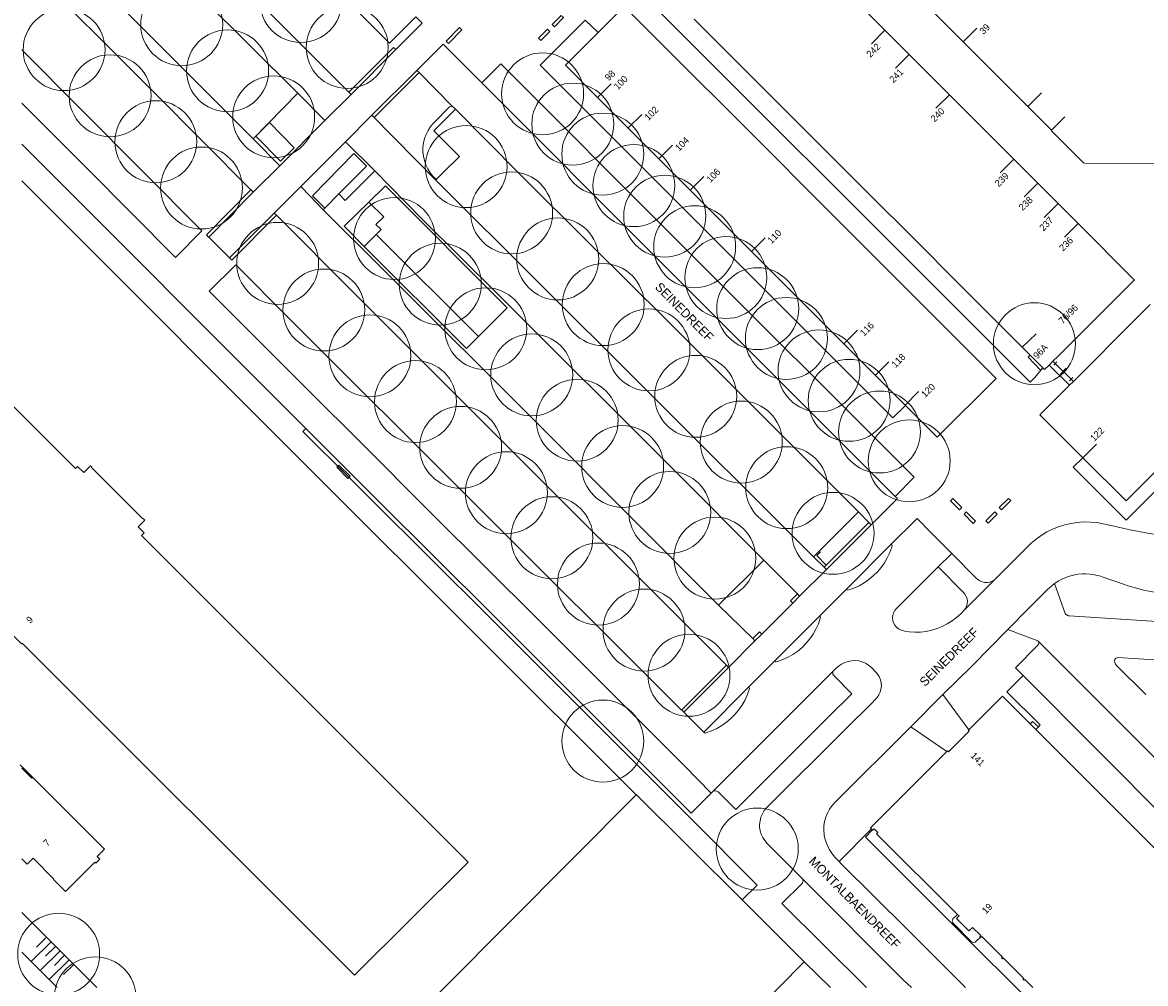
# Model space of a CAD drawing. Header units: metres. Extents: x 134994 to 136506, y 457393 to 459006.
# Tile 129 of 171: x 136000 to 136176, y 458201 to 458351. Entities that reach past the tile are written whole.
import ezdxf
from ezdxf.enums import TextEntityAlignment as Align

# ---------------------------------------------------------------- set-up
doc = ezdxf.new("R2010")
doc.units = ezdxf.units.M
for name, color, linetype, lineweight in [('B-WE-GR-BOOM-S', 250, 'Continuous', 13), ('B-WE-GW_TALUDLIJNEN', 251, 'Continuous', 5), ('B-WE-KG_BEBOUWING', 251, 'Continuous', 20), ('B-WE-KG_BEBOUWING TUSSENMUUR', 251, 'Continuous', 5), ('B-WE-KG_HUISNR', 251, 'Continuous', 5), ('B-WE-KG_ONDERGROND_REST', 251, 'Continuous', 5), ('B-WE-KG_STRAATNAAM', 251, 'Continuous', 5)]:
    doc.layers.add(name, color=color, linetype=linetype, lineweight=lineweight)
doc.styles.add('Styledgn000', font='dgn000.shx')

# ---------------------------------------------------------------- blocks, each defined once
blk = doc.blocks.new('SGR-BOOM_02')
blk.add_circle((0, 0), 6.4)

msp = doc.modelspace()

# ---------------------------------------------------------------- linework, layer by layer
at = {"layer": 'B-WE-GW_TALUDLIJNEN'}
for p, q in [((136011.74, 458200), (136000, 458211.73)), ((136004.57, 458207.13), (136001.46, 458204.05)), ((136003.86, 458207.84), (136002.3, 458206.3)), ((136005.27, 458206.42), (136003.71, 458204.88)), ((136005.99, 458205.73), (136002.87, 458202.64)), ((136006.7, 458205.02), (136005.11, 458203.45)), ((136007.41, 458204.32), (136004.29, 458201.23)), ((136008.11, 458203.6), (136006.52, 458202.03))]:
    msp.add_line(p, q, dxfattribs=at)
at = {"layer": 'B-WE-KG_BEBOUWING', "flags": 128}
for points in [[(136159.53, 458296.79), (136158.31, 458295.28), (136157.55, 458294.52), (136087.17, 458364.88), (136089.04, 458366.75), (136089.29, 458367)], [(136177.35, 458328.65), (136166.12, 458328.72), (136165.9, 458328.78), (136160.86, 458333.85), (136160.84, 458333.87), (136160.88, 458333.91), (136157.2, 458337.59), (136147.1, 458347.68), (136137.44, 458357.34)], [(136128.59, 458355.79), (136134.87, 458349.5), (136138.64, 458345.72), (136144.93, 458339.44), (136154.99, 458329.37), (136158.77, 458325.6), (136161.91, 458322.46), (136165.05, 458319.31), (136173.61, 458310.75), (136173.85, 458310.5), (136161.94, 458298.61), (136161.12, 458297.8), (136160.52, 458297.19), (136159.82, 458296.5), (136159.53, 458296.79), (136157.56, 458298.76), (136156.33, 458299.99), (136151.03, 458305.28), (136144.74, 458311.58), (136140.98, 458315.34), (136130.91, 458325.4), (136124.62, 458331.68), (136120.85, 458335.46), (136114.6, 458341.7), (136108.25, 458348.05), (136105.07, 458351.23)], [(136138.06, 458290.92), (136136.09, 458288.95), (136080.99, 458344.04), (136088.05, 458351.1), (136090.04, 458349.13)], [(136038.73, 458335.08), (136036.59, 458332.97), (136040.44, 458329.05), (136042.58, 458331.16), (136038.73, 458335.08)], [(136053.52, 458315.74), (136055.36, 458317.59)], [(136176.32, 458306.67), (136174.18, 458304.53), (136164.31, 458294.67), (136163.7, 458294.06), (136159.07, 458289.43), (136165.77, 458282.74), (136164.28, 458281.27), (136172.55, 458273.01), (136198.51, 458299.03)], [(136160.52, 458297.19), (136163.7, 458294.06)], [(136165.77, 458282.74), (136165.81, 458282.71), (136172.55, 458275.99), (136182.61, 458286.05)], [(136158, 458200), (136156.72, 458201.27), (136156.58, 458201.13), (136156.43, 458201.27), (136156.58, 458201.41), (136153.36, 458204.61), (136153.22, 458204.47), (136153.08, 458204.61), (136153.22, 458204.75), (136149.99, 458207.96), (136149.85, 458207.82), (136149.79, 458207.87), (136149.71, 458207.96), (136149.85, 458208.1), (136148.55, 458209.39), (136148, 458208.84), (136146.06, 458210.76), (136146.47, 458211.17), (136146.22, 458211.42), (136133.55, 458224.01), (136133.75, 458224.22), (136133.18, 458224.79), (136132.97, 458224.58), (136132.94, 458224.61), (136132.75, 458224.8), (136132.63, 458224.92), (136144.56, 458236.83), (136144.67, 458236.95), (136144.8, 458236.82), (136148.02, 458240.04), (136147.89, 458240.17), (136147.97, 458240.25), (136153.23, 458245.5), (136157.55, 458241.19), (136158.44, 458240.3), (136158.85, 458240.72), (136158.85, 458240.72), (136157.92, 458241.56), (136157.55, 458241.19)], [(136158.44, 458240.3), (136167.25, 458231.5), (136187.37, 458211.38)], [(136000, 458234.25), (136001.58, 458232.67), (136001.72, 458232.81), (136012.92, 458221.61), (136011.77, 458220.46), (136012.2, 458220.03), (136011.59, 458219.42), (136011.43, 458219.57), (136006.83, 458214.97), (136004.94, 458216.87), (136005.01, 458216.94), (136001.76, 458220.18), (136000.83, 458219.25), (136000, 458220.08)]]:
    msp.add_lwpolyline(points, dxfattribs=at)
for points in [[(136137.7, 458309.65), (136126.22, 458321.13), (136113.64, 458333.72), (136110.46, 458336.9), (136103.92, 458343.44), (136100.91, 458346.45), (136094.14, 458353.22), (136090.04, 458349.13), (136084.94, 458344.04), (136089.96, 458339.02), (136094.75, 458334.23), (136099.55, 458329.43), (136104.45, 458324.54), (136114.02, 458314.97), (136128.45, 458300.53), (136133.36, 458295.62), (136138.02, 458290.97), (136138.06, 458290.92), (136143.04, 458285.94), (136152.24, 458295.1), (136145.14, 458302.2), (136142.54, 458304.8)], [(136008.38, 458281.05), (136000, 458289.43), (135957.4, 458331.99), (135939.65, 458314.23), (135991.63, 458262.29), (135991.49, 458262.15), (135999.97, 458253.67), (136000, 458253.72), (136000.07, 458253.79), (136052.01, 458201.9), (136069.75, 458219.59), (136018.7, 458270.61), (136019.1, 458271.02), (136018.16, 458271.96), (136019.2, 458273), (136018.97, 458273.24), (136018.9, 458273.17), (136010.89, 458281.19), (136010.96, 458281.26), (136010.72, 458281.49), (136009.67, 458280.45), (136008.73, 458281.39)], [(136049.55, 458323.93), (136053.84, 458328.3), (136051.88, 458330.25), (136045.4, 458323.66), (136047.35, 458321.72), (136047.36, 458321.71)], [(136054.25, 458322.67), (136050.36, 458318.89), (136053.52, 458315.74), (136069.51, 458299.81), (136071.35, 458301.65), (136055.36, 458317.59), (136056.13, 458318.36), (136055.34, 458319.17), (136056.56, 458320.36)], [(136122.27, 458204.02), (136118.27, 458200), (136069.34, 458150.83), (136041.03, 458179.13), (136046.15, 458184.31), (136048.29, 458182.17), (136066.03, 458200), (136095.97, 458230.09), (136096.02, 458230.14), (136112.54, 458213.7)]]:
    msp.add_lwpolyline(points, close=True, dxfattribs=at)
at = {"layer": 'B-WE-KG_BEBOUWING'}
for points in [[(136001.72, 458232.81), (136000, 458234.53), (135999.77, 458234.76)], [(136187.02, 458211.01), (136188.14, 458209.85), (136178.18, 458200), (136166.7, 458188.66), (136155.38, 458200), (136148.61, 458206.7), (136145.08, 458210.23), (136131.83, 458223.47), (136132.94, 458224.61)]]:
    msp.add_lwpolyline(points, dxfattribs=at)
at = {"layer": 'B-WE-KG_BEBOUWING TUSSENMUUR'}
for p, q in [((136134.87, 458349.5), (136132.76, 458347.37)), ((136147.08, 458347.71), (136149.21, 458349.83)), ((136138.64, 458345.72), (136136.52, 458343.6)), ((136157.2, 458337.59), (136159.32, 458339.72)), ((136144.93, 458339.44), (136142.81, 458337.32)), ((136094.76, 458334.24), (136096.88, 458336.36)), ((136160.86, 458333.85), (136162.99, 458335.98)), ((136099.55, 458329.44), (136101.67, 458331.56)), ((136154.99, 458329.37), (136152.87, 458327.25)), ((136104.45, 458324.54), (136106.57, 458326.66)), ((136158.77, 458325.6), (136156.62, 458323.5)), ((136161.91, 458322.46), (136159.77, 458320.28)), ((136165.05, 458319.31), (136162.93, 458317.19)), ((136156.33, 458299.99), (136158.47, 458302.11)), ((136133.37, 458295.64), (136135.48, 458297.74)), ((136138.01, 458290.96), (136140.13, 458293.08)), ((136165.81, 458282.71), (136167.93, 458284.84))]:
    msp.add_line(p, q, dxfattribs=at)
at = {"layer": 'B-WE-KG_BEBOUWING TUSSENMUUR', "flags": 128}
for points in [[(136089.96, 458339.02), (136092.09, 458341.15)], [(136114.02, 458314.97), (136116.13, 458317.08)], [(136128.45, 458300.53), (136130.56, 458302.65)]]:
    msp.add_lwpolyline(points, dxfattribs=at)
at = {"layer": 'B-WE-KG_ONDERGROND_REST'}
for p, q in [((136001.98, 458380.72), (136043.11, 458339.67)), ((136036.15, 458332.56), (136000, 458368.69)), ((136051.1, 458339.82), (136032.97, 458357.97)), ((136058.46, 458346.49), (136062.56, 458350.62)), ((136062.56, 458350.62), (136061.57, 458351.6)), ((136065.83, 458347.32), (136061.71, 458343.24)), ((136071.86, 458341.28), (136065.83, 458347.32)), ((136051.46, 458339.48), (136058.46, 458346.49)), ((136054.7, 458336.22), (136061.71, 458343.24)), ((136062.08, 458342.89), (136061.71, 458343.24)), ((136062.08, 458342.89), (136067.32, 458337.61)), ((136043.11, 458339.67), (136036.15, 458332.56)), ((136047.36, 458335.4), (136043.11, 458339.67)), ((136051.1, 458339.82), (136051.46, 458339.48)), ((136051.46, 458339.48), (136047.36, 458335.4)), ((136050.57, 458332.09), (136054.7, 458336.22)), ((136067.76, 458337.17), (136067.32, 458337.61)), ((136047.36, 458335.4), (136040.33, 458328.35)), ((136036.15, 458332.56), (136040.33, 458328.35)), ((136044.38, 458287.3), (136000, 458331.73)), ((136043.61, 458325.12), (136050.57, 458332.09)), ((136050.57, 458332.09), (136055.18, 458327.55)), ((136040.33, 458328.35), (136036.16, 458324.2)), ((136000, 458325.98), (136003.38, 458322.6)), ((136036.16, 458324.2), (136029.21, 458317.21)), ((136043.6, 458325.11), (136039.43, 458320.95)), ((136043.61, 458325.12), (136043.6, 458325.11)), ((136056.84, 458325.19), (136054.25, 458322.67)), ((136075.86, 458306.15), (136056.84, 458325.19)), ((136003.92, 458322.07), (136003.38, 458322.6)), ((136039.43, 458320.95), (136032.44, 458313.95)), ((136039.81, 458320.6), (136039.43, 458320.95)), ((136047.11, 458321.48), (136047.35, 458321.72)), ((136032.44, 458313.95), (136029.21, 458317.21)), ((136071.35, 458301.65), (136075.86, 458306.15)), ((136161.12, 458297.8), (136164.31, 458294.67)), ((136161.24, 458297.21), (136161.72, 458297.7)), ((136161.48, 458297.45), (136163.95, 458295.02)), ((136162.23, 458295.74), (136163.2, 458296.73)), ((136163.71, 458294.77), (136164.2, 458295.27)), ((136132.73, 458272.28), (136136.81, 458276.39)), ((136136.81, 458276.39), (136136.44, 458276.7)), ((136123.71, 458267.25), (136130.76, 458274.29)), ((136130.76, 458274.29), (136132.37, 458272.62)), ((136139.91, 458273.26), (136135.76, 458269.11)), ((136132.37, 458272.62), (136125.68, 458265.95)), ((136125.72, 458265.29), (136132.73, 458272.28)), ((136132.73, 458272.28), (136132.37, 458272.62)), ((136135.76, 458269.11), (136128.94, 458262.31)), ((136143.16, 458265.72), (136145.3, 458267.8)), ((136108.88, 458259.72), (136115.96, 458266.75)), ((136115.96, 458266.75), (136121.19, 458261.47)), ((136125.37, 458265.64), (136123.71, 458267.25)), ((136125.68, 458265.95), (136125.37, 458265.64)), ((136121.54, 458261.1), (136125.72, 458265.29)), ((136151.99, 458263.67), (136147.21, 458258.86)), ((136163.04, 458258.39), (136161.35, 458263.07)), ((136120.47, 458260.03), (136121.54, 458261.1)), ((136121.54, 458261.1), (136121.19, 458261.47)), ((136128.94, 458262.31), (136124.58, 458257.92)), ((136114.22, 458254.49), (136108.88, 458259.72)), ((136115.63, 458255.18), (136120.47, 458260.03)), ((136154.09, 458255.93), (136148.47, 458250.25)), ((136154.09, 458255.93), (136158.78, 458254.16)), ((136110.44, 458249.97), (136114.56, 458254.12)), ((136114.22, 458254.49), (136114.56, 458254.12)), ((136114.56, 458254.12), (136115.63, 458255.18)), ((136110.09, 458250.36), (136110.44, 458249.97)), ((136117.74, 458251.07), (136113.46, 458246.8)), ((136143.93, 458245.76), (136148.47, 458250.25)), ((136110.44, 458249.97), (136103.46, 458242.99)), ((136107.98, 458230.62), (136126.84, 458249.43)), ((136156.45, 458248.71), (136195.73, 458209.31)), ((136138.89, 458240.71), (136143.93, 458245.76)), ((136147.97, 458240.25), (136143.93, 458245.76)), ((136106.66, 458239.78), (136103.46, 458242.99)), ((136138.89, 458240.71), (136144.56, 458236.83)), ((136107.71, 458230.35), (136107.98, 458230.62)), ((136127.71, 458219.66), (136132.75, 458224.8)), ((136127.71, 458219.66), (136128.03, 458219.33)), ((136005.52, 458200), (136000, 458205.53)), ((136126.38, 458200), (136122.27, 458204.02))]:
    msp.add_line(p, q, dxfattribs=at)
at = {"layer": 'B-WE-KG_ONDERGROND_REST', "flags": 128}
for points in [[(136036.46, 458368.58), (136038.3, 458366.69), (136057.47, 458347.51), (136061.57, 458351.6)], [(136000, 458360.44), (136020.68, 458339.79), (136035.81, 458324.56)], [(136083.21, 458350.03), (136084.62, 458351.48), (136084.26, 458351.83), (136082.85, 458350.38), (136083.21, 458350.03)], [(136068.41, 458349.95), (136068.75, 458349.59), (136066.65, 458347.45), (136066.31, 458347.81), (136068.41, 458349.95)], [(136081.09, 458347.92), (136082.5, 458349.33), (136082.15, 458349.68), (136080.74, 458348.27), (136081.09, 458347.92)], [(136058.46, 458346.49), (136058.1, 458346.83), (136051.1, 458339.82)], [(136000, 458346.44), (136028.13, 458318.16), (136024.03, 458314), (136010.2, 458327.91), (136000, 458338.13)], [(136136.44, 458276.7), (136139.41, 458279.68), (136102.2, 458316.88), (136074.86, 458344.27), (136071.86, 458341.28)], [(136054.7, 458336.22), (136055.07, 458335.87), (136062.08, 458342.89)], [(136136.44, 458276.7), (136099.45, 458313.71), (136071.86, 458341.28)], [(136123.71, 458267.25), (136096.45, 458294.44), (136064.91, 458325.88), (136054.7, 458336.22)], [(136067.32, 458337.61), (136067.13, 458337.65), (136066.94, 458337.61), (136066.78, 458337.5), (136064.37, 458335.06), (136064.31, 458334.99), (136063.86, 458334.46), (136063.48, 458333.87), (136063.17, 458333.24), (136062.92, 458332.59), (136062.76, 458331.91), (136062.68, 458331.21), (136062.67, 458330.51), (136062.75, 458329.82), (136062.9, 458329.14), (136063.13, 458328.47), (136063.44, 458327.85), (136063.81, 458327.26), (136064.25, 458326.71), (136064.75, 458326.22), (136065.79, 458327.24), (136068.38, 458329.79), (136064.39, 458333.77), (136067.76, 458337.17)], [(136067.76, 458337.17), (136067.79, 458337.2), (136067.47, 458337.51), (136067.32, 458337.61)], [(136067.76, 458337.17), (136077.73, 458327.12), (136089.04, 458315.9), (136100.62, 458304.37), (136130.76, 458274.29)], [(136055.18, 458327.55), (136050.55, 458322.93), (136049.55, 458323.93)], [(136115.96, 458266.75), (136101.93, 458280.77), (136074.47, 458308.19), (136062.52, 458320.06), (136055.18, 458327.55)], [(136035.81, 458324.56), (136028.85, 458317.56), (136029.19, 458317.19), (136029.21, 458317.21)], [(136035.81, 458324.56), (136035.82, 458324.57), (136036.16, 458324.2)], [(136043.6, 458325.11), (136045.03, 458323.64), (136047.11, 458321.48)], [(136095.97, 458230.09), (136045.86, 458280.13), (136003.92, 458322.07)], [(136032.44, 458313.95), (136032.82, 458313.6), (136039.81, 458320.6)], [(136039.81, 458320.6), (136051.93, 458308.43), (136063.04, 458297.35), (136076.64, 458283.75), (136104.03, 458256.43), (136110.09, 458250.36)], [(136108.88, 458259.72), (136081.33, 458287.35), (136056.19, 458312.42), (136047.11, 458321.48)], [(136103.08, 458243.3), (136070.32, 458276.03), (136041.9, 458304.36), (136033.45, 458312.89), (136029.27, 458308.73), (136045.45, 458292.56), (136052.62, 458285.46), (136064.08, 458273.99), (136080.7, 458257.45), (136098.96, 458239.19)], [(136157.56, 458298.76), (136157.24, 458298.45), (136159.17, 458296.44), (136159.53, 458296.79)], [(136044.38, 458287.3), (136043.93, 458286.85), (136051.15, 458279.65), (136054.46, 458276.34), (136073.12, 458257.81), (136104.5, 458226.43), (136114.89, 458216), (136112.54, 458213.7)], [(136107.71, 458230.35), (136104.57, 458227.23), (136073.55, 458258.25), (136055.78, 458275.89), (136044.38, 458287.3)], [(136049.21, 458281.24), (136050.97, 458279.49), (136051.32, 458279.84), (136049.56, 458281.6), (136049.21, 458281.24)], [(136146.89, 458274.94), (136145.47, 458276.38), (136145.11, 458276.03), (136146.53, 458274.59), (136146.89, 458274.94)], [(136154.18, 458276.39), (136152.73, 458274.94), (136153.08, 458274.59), (136154.53, 458276.04), (136154.18, 458276.39)], [(136145.3, 458267.8), (136142.05, 458271.08), (136139.91, 458273.26)], [(136149.02, 458272.84), (136147.58, 458274.27), (136147.23, 458273.91), (136148.67, 458272.48), (136149.02, 458272.84)], [(136152.05, 458274.27), (136150.62, 458272.86), (136150.97, 458272.5), (136152.4, 458273.91), (136152.05, 458274.27)], [(136151.99, 458263.67), (136152.19, 458263.88), (136157.2, 458268.89), (136157.7, 458269.38), (136158.48, 458270.03), (136159.3, 458270.61), (136160.16, 458271.14), (136161.07, 458271.59), (136162, 458271.97), (136162.97, 458272.27), (136163.95, 458272.49), (136164.95, 458272.64), (136165.96, 458272.71), (136166.97, 458272.69), (136167.98, 458272.6), (136168.97, 458272.43), (136169.95, 458272.18), (136172.22, 458271.68), (136173.2, 458271.47), (136175.64, 458270.99), (136178.08, 458270.6), (136180.54, 458270.28), (136183.01, 458270.04), (136185.48, 458269.89)], [(136124.79, 458268.03), (136124.21, 458267.49), (136125.68, 458265.95)], [(136128.94, 458262.31), (136128.9, 458262.21), (136128.93, 458262.1), (136129.02, 458262.04), (136129.24, 458262.09), (136130, 458262.36), (136130.82, 458262.74), (136131.61, 458263.18), (136132.35, 458263.7), (136133.05, 458264.27), (136133.69, 458264.91), (136134.27, 458265.6), (136134.79, 458266.34), (136135.24, 458267.12), (136135.62, 458267.94), (136135.93, 458268.79), (136135.97, 458269), (136135.97, 458269.02), (136135.94, 458269.11), (136135.85, 458269.15), (136135.76, 458269.11)], [(136145.3, 458267.8), (136149.24, 458263.84), (136149.33, 458263.75), (136149.67, 458263.52), (136150.04, 458263.35), (136150.44, 458263.26), (136150.85, 458263.24), (136151.26, 458263.31), (136151.64, 458263.46), (136151.99, 458263.67)], [(136125.72, 458265.29), (136125.36, 458265.63), (136125.37, 458265.64)], [(136143.16, 458265.72), (136137.6, 458260.15), (136136.55, 458259.06), (136136.39, 458258.86), (136136.2, 458258.5), (136136.08, 458258.12), (136136.04, 458257.72), (136136.08, 458257.32), (136136.2, 458256.94), (136136.39, 458256.58), (136136.65, 458256.28), (136136.96, 458256.02), (136137.32, 458255.84), (136137.95, 458255.67), (136138.67, 458255.56), (136139.55, 458255.49), (136140.43, 458255.51), (136141.3, 458255.61), (136142.17, 458255.78), (136143.01, 458256.04), (136143.83, 458256.36), (136144.61, 458256.77), (136145.36, 458257.24), (136146.05, 458257.77), (136146.7, 458258.37), (136147.21, 458258.86)], [(136143.16, 458265.72), (136147.14, 458261.69), (136147.36, 458261.44), (136147.57, 458261.09), (136147.7, 458260.72), (136147.76, 458260.32), (136147.73, 458259.92), (136147.63, 458259.53), (136147.45, 458259.18), (136147.21, 458258.86)], [(136161.35, 458263.07), (136162.03, 458263.51), (136162.38, 458263.7), (136162.74, 458263.88), (136163.12, 458264.04), (136163.51, 458264.18), (136164.31, 458264.41), (136165.03, 458264.55), (136165.76, 458264.61), (136166.21, 458264.59)], [(136196.64, 458259.14), (136195.19, 458259.53), (136193.72, 458259.83), (136191.17, 458260.29), (136179.09, 458261.39), (136177.74, 458261.59), (136176.39, 458261.84), (136175.29, 458262.07), (136174.21, 458262.34), (136173.01, 458262.69), (136171.84, 458263.08), (136168.98, 458264.09), (136168.41, 458264.28), (136167.83, 458264.42), (136167.61, 458264.47), (136166.91, 458264.57), (136166.21, 458264.59)], [(136154.09, 458255.93), (136157.29, 458259.17), (136160.29, 458262.14), (136161.35, 458263.07)], [(136121.19, 458261.47), (136120.12, 458260.4), (136120.47, 458260.03)], [(136117.74, 458251.07), (136117.71, 458250.97), (136117.77, 458250.88), (136117.87, 458250.85), (136118.06, 458250.91), (136118.91, 458251.21), (136119.73, 458251.58), (136120.5, 458252.03), (136121.24, 458252.54), (136121.93, 458253.12), (136122.56, 458253.76), (136123.14, 458254.45), (136123.65, 458255.18), (136124.09, 458255.97), (136124.46, 458256.78), (136124.76, 458257.63), (136124.8, 458257.8), (136124.8, 458257.8), (136124.77, 458257.9), (136124.68, 458257.95), (136124.58, 458257.92)], [(136124.58, 458257.92), (136117.76, 458251.1), (136117.74, 458251.07)], [(136163.04, 458258.39), (136163.15, 458258.27), (136163.27, 458258.18), (136163.41, 458258.11), (136163.56, 458258.06), (136163.71, 458258.03), (136174.95, 458257.3), (136183.83, 458256.75), (136184.89, 458256.65), (136185.93, 458256.48), (136187.06, 458256.23), (136187.62, 458256.07), (136188.17, 458255.88), (136188.71, 458255.66), (136189.24, 458255.41), (136189.76, 458255.14), (136190.26, 458254.83), (136190.81, 458254.44), (136191.34, 458254.01), (136191.84, 458253.55), (136194.82, 458250.61)], [(136114.22, 458254.49), (136115.29, 458255.55), (136115.63, 458255.18)], [(136158.78, 458254.16), (136158.85, 458254.03), (136158.89, 458253.88), (136158.9, 458253.77), (136158.85, 458253.59), (136158.74, 458253.45), (136155.26, 458249.91), (136156.45, 458248.71)], [(136199.86, 458212.97), (136177.63, 458235.27), (136163.29, 458249.61), (136158.78, 458254.16)], [(136110.09, 458250.36), (136103.11, 458243.38), (136103.46, 458242.99)], [(136128.66, 458240.28), (136132.8, 458244.43), (136133.36, 458245), (136133.63, 458245.28), (136133.91, 458245.68), (136134.12, 458246.12), (136134.25, 458246.59), (136134.31, 458247.07), (136134.29, 458247.55), (136134.18, 458248.03), (136134.01, 458248.48), (136133.76, 458248.9), (136133.44, 458249.27), (136132.87, 458249.88), (136132.75, 458250), (136132.31, 458250.35), (136131.83, 458250.64), (136131.32, 458250.85), (136130.77, 458250.99), (136130.22, 458251.05), (136129.66, 458251.03), (136129.11, 458250.93), (136128.58, 458250.75), (136128.08, 458250.5), (136127.62, 458250.18), (136127.21, 458249.8), (136126.84, 458249.43)], [(136186.62, 458250.3), (136186.55, 458250.38), (136186.4, 458250.51), (136186.16, 458250.54), (136174.52, 458251.32), (136171.25, 458251.52), (136171.08, 458251.48), (136170.91, 458251.37), (136170.79, 458251.2), (136170.75, 458250.98), (136170.79, 458250.73), (136170.9, 458250.5), (136171.07, 458250.31), (136175.63, 458245.75)], [(136126.06, 458242.25), (136129.68, 458245.88), (136126.86, 458248.74), (136126.74, 458248.89), (136126.7, 458249.08), (136126.73, 458249.27), (136126.84, 458249.43)], [(136158.85, 458240.72), (136159.11, 458241), (136153.89, 458246.17), (136156.45, 458248.71)], [(136113.46, 458246.8), (136106.66, 458240), (136106.64, 458239.97), (136106.61, 458239.87), (136106.66, 458239.78)], [(136106.66, 458239.78), (136106.76, 458239.74), (136106.9, 458239.78), (136107.76, 458240.08), (136108.58, 458240.46), (136109.36, 458240.9), (136110.1, 458241.42), (136110.79, 458241.99), (136111.43, 458242.63), (136112.01, 458243.32), (136112.52, 458244.06), (136112.97, 458244.84), (136113.35, 458245.66), (136113.71, 458246.68), (136113.71, 458246.74), (136113.65, 458246.83), (136113.55, 458246.85), (136113.46, 458246.8)], [(136126.06, 458242.25), (136111.55, 458227.78), (136108.8, 458230.56), (136108.61, 458230.68), (136108.38, 458230.73), (136108.15, 458230.7), (136107.98, 458230.62)], [(136128.66, 458240.28), (136116.45, 458228.18), (136116.35, 458228.08), (136116, 458227.63), (136115.71, 458227.13), (136115.49, 458226.6), (136115.35, 458226.04), (136115.28, 458225.47), (136115.29, 458225.06), (136115.37, 458224.49), (136115.54, 458223.95), (136115.77, 458223.42), (136116.08, 458222.94), (136116.45, 458222.51), (136121.95, 458217.01)], [(136127.71, 458219.66), (136127.01, 458220.4), (136126.57, 458220.95), (136126.17, 458221.58), (136125.83, 458222.26), (136125.57, 458222.97), (136125.38, 458223.7), (136125.35, 458223.87), (136125.3, 458224.56), (136125.33, 458225.25), (136125.44, 458225.94), (136125.63, 458226.6), (136125.89, 458227.24), (136126.22, 458227.84), (136126.63, 458228.41), (136127.09, 458228.92), (136138.89, 458240.71)], [(136158.44, 458240.3), (136158.85, 458240.72)], [(136098.96, 458239.19), (136103.53, 458234.62), (136107.71, 458230.35)], [(136128.03, 458219.33), (136138.4, 458209.03), (136147.46, 458200)], [(136131.99, 458200), (136118.76, 458213.11), (136121.92, 458216.26), (136122.01, 458216.4), (136122.07, 458216.6), (136122.05, 458216.82), (136121.95, 458217.01)], [(136121.95, 458217.01), (136137.74, 458201.18), (136139.04, 458200)], [(136146.22, 458211.42), (136145.49, 458210.73), (136145.4, 458210.56), (136145.38, 458210.36), (136145.44, 458210.16), (136145.53, 458210.04), (136148.35, 458207.16), (136148.54, 458207.06), (136148.76, 458207.04), (136148.96, 458207.09), (136149.06, 458207.16), (136149.79, 458207.87)]]:
    msp.add_lwpolyline(points, dxfattribs=at)

# ---------------------------------------------------------------- block references
at = {"layer": 'B-WE-GR-BOOM-S'}
for p in [(136043.6, 458354), (136024.99, 458350.37), (136006.61, 458346.47), (136050.85, 458346.82), (136032.16, 458343.17), (136013.8, 458339.27), (136081.38, 458339.58), (136039.36, 458335.98), (136086.09, 458334.84), (136020.94, 458332.09), (136090.78, 458330.16), (136069.43, 458328.21), (136028.08, 458324.87), (136095.63, 458325.24), (136076.54, 458320.98), (136100.46, 458320.47), (136058.23, 458316.97), (136105.14, 458315.69), (136039.98, 458313.09), (136083.74, 458313.79), (136110.01, 458310.88), (136065.39, 458309.85), (136047.2, 458305.81), (136090.85, 458306.65), (136114.99, 458306.02), (136072.5, 458302.88), (136119.47, 458301.37), (136158.22, 458300.54), (136054.39, 458298.65), (136097.99, 458299.58), (136124.56, 458296.3), (136079.68, 458295.68), (136061.51, 458291.51), (136105.3, 458292.33), (136129.27, 458291.7), (136086.79, 458288.6), (136134.02, 458286.76), (136068.57, 458284.36), (136112.42, 458285.19), (136138.66, 458282.25), (136093.89, 458281.37), (136075.72, 458277.27), (136119.52, 458278.06), (136101.25, 458274.19), (136082.83, 458270.24), (136126.76, 458270.93), (136108.29, 458267.06), (136090.1, 458263.01), (136097.22, 458255.82), (136104.25, 458248.76), (136090.79, 458238.48), (136114.92, 458221.62), (136005.76, 458205.2), (136011.47, 458198.38)]:
    msp.add_blockref('SGR-BOOM_02', p, dxfattribs=at)

# ---------------------------------------------------------------- texts
at = {"layer": 'B-WE-KG_HUISNR', "linetype": 'Continuous', "style": 'Styledgn000'}
for s, height, rotation, p in [('39', 1.054, 44.8419, (136149.89, 458349.14)), ('98', 1.054, 45, (136091.35, 458341.9)), ('100', 1.054, 45, (136092.75, 458340.5)), ('102', 1.054, 45, (136097.54, 458335.7)), ('104', 1.054, 45, (136102.33, 458330.91)), ('106', 1.054, 45, (136107.23, 458326)), ('110', 1.054, 45, (136116.77, 458316.46)), ('76/96', 1.054, 45.1317, (136162.27, 458303.92)), ('116', 1.054, 45, (136131.22, 458301.99)), ('96A', 1.054, 45.1317, (136158.29, 458298.46)), ('118', 1.054, 45, (136136.14, 458297.09)), ('120', 1.054, 45, (136140.78, 458292.42)), ('122', 1.054, 45.0851, (136167.19, 458285.58)), ('9', 1.05, 45.0852, (136000.95, 458257.16)), ('141', 1.054, 314.969, (136148.54, 458236.48)), ('7', 1.05, 44.9922, (136003.62, 458222.34)), ('19', 1.054, 45.1936, (136150.28, 458211.76))]:
    msp.add_text(s, height=height, rotation=rotation, dxfattribs=at).set_placement(p, align=Align.MIDDLE_LEFT)
for s, rotation, p in [('242', 45.111, (136133.89, 458347.2)), ('241', 44.9972, (136137.47, 458343.24)), ('240', 44.9915, (136143.93, 458337.13)), ('239', 44.9938, (136153.95, 458327.02)), ('238', 44.3804, (136157.7, 458323.26)), ('237', 45.5285, (136160.9, 458320.1)), ('236', 44.9805, (136164, 458316.95))]:
    msp.add_text(s, height=1.054, rotation=rotation, dxfattribs=at).set_placement(p, align=Align.MIDDLE_RIGHT)
at = {"layer": 'B-WE-KG_STRAATNAAM', "style": 'Styledgn000'}
for s, rotation, p in [('SEINEDREEF', 314.5892, (136098.83, 458309.28)), ('SEINEDREEF', 44.6529, (136141.12, 458246.92)), ('MONTALBAENDREEF', 314.741, (136122.87, 458219.59))]:
    msp.add_text(s, height=1.4, rotation=rotation, dxfattribs=at).set_placement(p)

doc.saveas('drawing.dxf')
